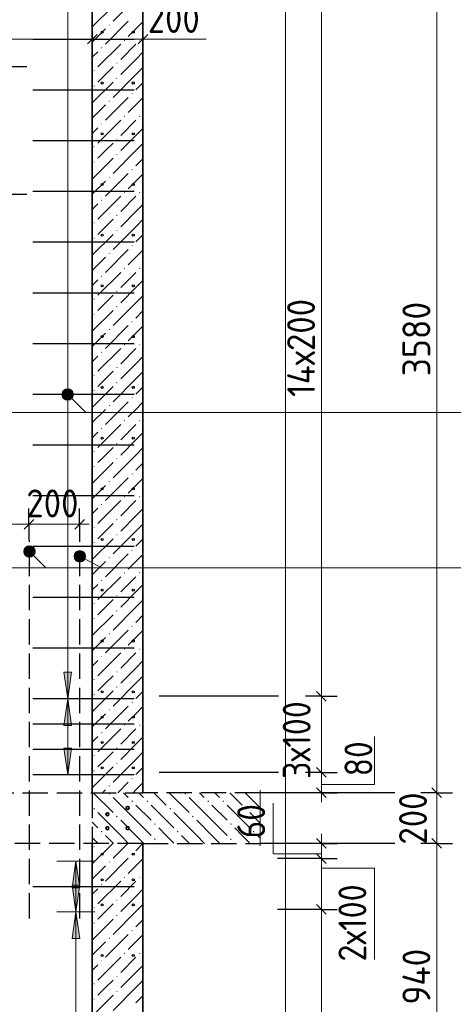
# Model space of a CAD drawing. Header units: millimetres. Extents: x 0 to 21000, y -5 to 14850.
# Tile 7 of 35: x 4954 to 6666, y 4391 to 8273. Entities that reach past the tile are written whole.
import ezdxf

# ---------------------------------------------------------------- set-up
doc = ezdxf.new("R2010")
doc.units = ezdxf.units.MM
doc.linetypes.add('______2', pattern=[135, 100, -35])
for name, color, linetype, lineweight in [('Standard', 7, 'Continuous', 25), ('Общий02', 7, 'Continuous', 18), ('Позиционная метка линия выноска', 7, 'Continuous', 13), ('Примечания', 7, 'Continuous', 13), ('Размерная линия_ общее', 7, 'Continuous', 13), ('Стена обрамление Г-обр.', 7, 'Continuous', 25), ('Стена Хомут', 7, 'Continuous', 25)]:
    doc.layers.add(name, color=color, linetype=linetype, lineweight=lineweight)
doc.layers.add('ЖБ Перекрытие верхний уровень', color=7, linetype='Continuous', lineweight=25, true_color=0xe0e0ff)
doc.layers.add('ЖБ Стена верхний уровень', color=7, linetype='Continuous', lineweight=25, true_color=0x006e00)
doc.layers.add('Размерная выноска', color=7, linetype='Continuous')
doc.styles.add('ISOCPEUR', font='txt')

msp = doc.modelspace()

# ---------------------------------------------------------------- hatches: boundary and pattern name
at = {"layer": 'ЖБ Перекрытие верхний уровень', "linetype": 'Continuous', "lineweight": 18, "transparency": 33554687}
for points in [[(5304.6, 5221.3), (5307.8, 5224.6), (5311.1, 5221.3), (5307.8, 5218.1)], [(5604.6, 5221.3), (5607.8, 5224.6), (5611.1, 5221.3), (5607.8, 5218.1)], [(5244.6, 5161.3), (5247.8, 5164.6), (5251.1, 5161.3), (5247.8, 5158.1)], [(5394.6, 5191.3), (5397.8, 5194.6), (5401.1, 5191.3), (5397.8, 5188.1)], [(5454.6, 5191.3), (5457.8, 5194.6), (5461.1, 5191.3), (5457.8, 5188.1)], [(5544.6, 5161.3), (5547.8, 5164.6), (5551.1, 5161.3), (5547.8, 5158.1)], [(5694.6, 5191.3), (5697.8, 5194.6), (5701.1, 5191.3), (5697.8, 5188.1)], [(5754.6, 5191.3), (5757.8, 5194.6), (5761.1, 5191.3), (5757.8, 5188.1)], [(5844.6, 5161.3), (5847.8, 5164.6), (5851.1, 5161.3), (5847.8, 5158.1)], [(5334.6, 5131.3), (5337.8, 5134.6), (5341.1, 5131.3), (5337.8, 5128.1)], [(5634.6, 5131.3), (5637.8, 5134.6), (5641.1, 5131.3), (5637.8, 5128.1)], [(5484.6, 5101.3), (5487.8, 5104.6), (5491.1, 5101.3), (5487.8, 5098.1)], [(5784.6, 5101.3), (5787.8, 5104.6), (5791.1, 5101.3), (5787.8, 5098.1)], [(5274.6, 5071.3), (5277.8, 5074.6), (5281.1, 5071.3), (5277.8, 5068.1)], [(5574.6, 5071.3), (5577.8, 5074.6), (5581.1, 5071.3), (5577.8, 5068.1)], [(5874.6, 5071.3), (5877.8, 5074.6), (5881.1, 5071.3), (5877.8, 5068.1)], [(5484.6, 5041.3), (5487.8, 5044.6), (5491.1, 5041.3), (5487.8, 5038.1)], [(5784.6, 5041.3), (5787.8, 5044.6), (5791.1, 5041.3), (5787.8, 5038.1)]]:
    msp.add_hatch(color=7, dxfattribs=at).paths.add_polyline_path(points, flags=16)
at = {"layer": 'ЖБ Стена верхний уровень', "linetype": 'Continuous', "lineweight": 18, "transparency": 33554687}
for points in [[(5305.3, 8251.3), (5307.8, 8253.8), (5310.3, 8251.3), (5307.8, 8248.8)], [(5365.3, 8191.3), (5367.8, 8193.8), (5370.3, 8191.3), (5367.8, 8188.8)], [(5425.3, 8191.3), (5427.8, 8193.8), (5430.3, 8191.3), (5427.8, 8188.8)], [(5275.3, 8161.3), (5277.8, 8163.8), (5280.3, 8161.3), (5277.8, 8158.8)], [(5335.3, 8101.3), (5337.8, 8103.8), (5340.3, 8101.3), (5337.8, 8098.8)], [(5245.3, 8071.3), (5247.8, 8073.8), (5250.3, 8071.3), (5247.8, 8068.8)], [(5335.3, 8041.3), (5337.8, 8043.8), (5340.3, 8041.3), (5337.8, 8038.8)], [(5245.3, 8011.3), (5247.8, 8013.8), (5250.3, 8011.3), (5247.8, 8008.8)], [(5395.3, 7981.3), (5397.8, 7983.8), (5400.3, 7981.3), (5397.8, 7978.8)], [(5305.3, 7951.3), (5307.8, 7953.8), (5310.3, 7951.3), (5307.8, 7948.8)], [(5365.3, 7891.3), (5367.8, 7893.8), (5370.3, 7891.3), (5367.8, 7888.8)], [(5425.3, 7891.3), (5427.8, 7893.8), (5430.3, 7891.3), (5427.8, 7888.8)], [(5275.3, 7861.3), (5277.8, 7863.8), (5280.3, 7861.3), (5277.8, 7858.8)], [(5335.3, 7801.3), (5337.8, 7803.8), (5340.3, 7801.3), (5337.8, 7798.8)], [(5245.3, 7771.3), (5247.8, 7773.8), (5250.3, 7771.3), (5247.8, 7768.8)], [(5335.3, 7741.3), (5337.8, 7743.8), (5340.3, 7741.3), (5337.8, 7738.8)], [(5245.3, 7711.3), (5247.8, 7713.8), (5250.3, 7711.3), (5247.8, 7708.8)], [(5305.3, 7651.3), (5307.8, 7653.8), (5310.3, 7651.3), (5307.8, 7648.8)], [(5395.3, 7681.3), (5397.8, 7683.8), (5400.3, 7681.3), (5397.8, 7678.8)], [(5365.3, 7591.3), (5367.8, 7593.8), (5370.3, 7591.3), (5367.8, 7588.8)], [(5425.3, 7591.3), (5427.8, 7593.8), (5430.3, 7591.3), (5427.8, 7588.8)], [(5275.3, 7561.3), (5277.8, 7563.8), (5280.3, 7561.3), (5277.8, 7558.8)], [(5335.3, 7501.3), (5337.8, 7503.8), (5340.3, 7501.3), (5337.8, 7498.8)], [(5245.3, 7471.3), (5247.8, 7473.8), (5250.3, 7471.3), (5247.8, 7468.8)], [(5335.3, 7441.3), (5337.8, 7443.8), (5340.3, 7441.3), (5337.8, 7438.8)], [(5245.3, 7411.3), (5247.8, 7413.8), (5250.3, 7411.3), (5247.8, 7408.8)], [(5395.3, 7381.3), (5397.8, 7383.8), (5400.3, 7381.3), (5397.8, 7378.8)], [(5305.3, 7351.3), (5307.8, 7353.8), (5310.3, 7351.3), (5307.8, 7348.8)], [(5275.3, 7261.3), (5277.8, 7263.8), (5280.3, 7261.3), (5277.8, 7258.8)], [(5365.3, 7291.3), (5367.8, 7293.8), (5370.3, 7291.3), (5367.8, 7288.8)], [(5425.3, 7291.3), (5427.8, 7293.8), (5430.3, 7291.3), (5427.8, 7288.8)], [(5335.3, 7201.3), (5337.8, 7203.8), (5340.3, 7201.3), (5337.8, 7198.8)], [(5245.3, 7171.3), (5247.8, 7173.8), (5250.3, 7171.3), (5247.8, 7168.8)], [(5335.3, 7141.3), (5337.8, 7143.8), (5340.3, 7141.3), (5337.8, 7138.8)], [(5245.3, 7111.3), (5247.8, 7113.8), (5250.3, 7111.3), (5247.8, 7108.8)], [(5395.3, 7081.3), (5397.8, 7083.8), (5400.3, 7081.3), (5397.8, 7078.8)], [(5305.3, 7051.3), (5307.8, 7053.8), (5310.3, 7051.3), (5307.8, 7048.8)], [(5365.3, 6991.3), (5367.8, 6993.8), (5370.3, 6991.3), (5367.8, 6988.8)], [(5425.3, 6991.3), (5427.8, 6993.8), (5430.3, 6991.3), (5427.8, 6988.8)], [(5275.3, 6961.3), (5277.8, 6963.8), (5280.3, 6961.3), (5277.8, 6958.8)], [(5245.3, 6871.3), (5247.8, 6873.8), (5250.3, 6871.3), (5247.8, 6868.8)], [(5335.3, 6901.3), (5337.8, 6903.8), (5340.3, 6901.3), (5337.8, 6898.8)], [(5335.3, 6841.3), (5337.8, 6843.8), (5340.3, 6841.3), (5337.8, 6838.8)], [(5245.3, 6811.3), (5247.8, 6813.8), (5250.3, 6811.3), (5247.8, 6808.8)], [(5395.3, 6781.3), (5397.8, 6783.8), (5400.3, 6781.3), (5397.8, 6778.8)], [(5305.3, 6751.3), (5307.8, 6753.8), (5310.3, 6751.3), (5307.8, 6748.8)], [(5365.3, 6691.3), (5367.8, 6693.8), (5370.3, 6691.3), (5367.8, 6688.8)], [(5425.3, 6691.3), (5427.8, 6693.8), (5430.3, 6691.3), (5427.8, 6688.8)], [(5275.3, 6661.3), (5277.8, 6663.8), (5280.3, 6661.3), (5277.8, 6658.8)], [(5335.3, 6601.3), (5337.8, 6603.8), (5340.3, 6601.3), (5337.8, 6598.8)], [(5245.3, 6571.3), (5247.8, 6573.8), (5250.3, 6571.3), (5247.8, 6568.8)], [(5335.3, 6541.3), (5337.8, 6543.8), (5340.3, 6541.3), (5337.8, 6538.8)], [(5245.3, 6511.3), (5247.8, 6513.8), (5250.3, 6511.3), (5247.8, 6508.8)], [(5395.3, 6481.3), (5397.8, 6483.8), (5400.3, 6481.3), (5397.8, 6478.8)], [(5305.3, 6451.3), (5307.8, 6453.8), (5310.3, 6451.3), (5307.8, 6448.8)], [(5365.3, 6391.3), (5367.8, 6393.8), (5370.3, 6391.3), (5367.8, 6388.8)], [(5425.3, 6391.3), (5427.8, 6393.8), (5430.3, 6391.3), (5427.8, 6388.8)], [(5275.3, 6361.3), (5277.8, 6363.8), (5280.3, 6361.3), (5277.8, 6358.8)], [(5335.3, 6301.3), (5337.8, 6303.8), (5340.3, 6301.3), (5337.8, 6298.8)], [(5245.3, 6271.3), (5247.8, 6273.8), (5250.3, 6271.3), (5247.8, 6268.8)], [(5245.3, 6211.3), (5247.8, 6213.8), (5250.3, 6211.3), (5247.8, 6208.8)], [(5335.3, 6241.3), (5337.8, 6243.8), (5340.3, 6241.3), (5337.8, 6238.8)], [(5395.3, 6181.3), (5397.8, 6183.8), (5400.3, 6181.3), (5397.8, 6178.8)], [(5305.3, 6151.3), (5307.8, 6153.8), (5310.3, 6151.3), (5307.8, 6148.8)], [(5275.3, 6061.3), (5277.8, 6063.8), (5280.3, 6061.3), (5277.8, 6058.8)], [(5365.3, 6091.3), (5367.8, 6093.8), (5370.3, 6091.3), (5367.8, 6088.8)], [(5425.3, 6091.3), (5427.8, 6093.8), (5430.3, 6091.3), (5427.8, 6088.8)], [(5335.3, 6001.3), (5337.8, 6003.8), (5340.3, 6001.3), (5337.8, 5998.8)], [(5245.3, 5971.3), (5247.8, 5973.8), (5250.3, 5971.3), (5247.8, 5968.8)], [(5335.3, 5941.3), (5337.8, 5943.8), (5340.3, 5941.3), (5337.8, 5938.8)], [(5245.3, 5911.3), (5247.8, 5913.8), (5250.3, 5911.3), (5247.8, 5908.8)], [(5395.3, 5881.3), (5397.8, 5883.8), (5400.3, 5881.3), (5397.8, 5878.8)], [(5305.3, 5851.3), (5307.8, 5853.8), (5310.3, 5851.3), (5307.8, 5848.8)], [(5365.3, 5791.3), (5367.8, 5793.8), (5370.3, 5791.3), (5367.8, 5788.8)], [(5425.3, 5791.3), (5427.8, 5793.8), (5430.3, 5791.3), (5427.8, 5788.8)], [(5275.3, 5761.3), (5277.8, 5763.8), (5280.3, 5761.3), (5277.8, 5758.8)], [(5245.3, 5671.3), (5247.8, 5673.8), (5250.3, 5671.3), (5247.8, 5668.8)], [(5335.3, 5701.3), (5337.8, 5703.8), (5340.3, 5701.3), (5337.8, 5698.8)], [(5335.3, 5641.3), (5337.8, 5643.8), (5340.3, 5641.3), (5337.8, 5638.8)], [(5245.3, 5611.3), (5247.8, 5613.8), (5250.3, 5611.3), (5247.8, 5608.8)], [(5305.3, 5551.3), (5307.8, 5553.8), (5310.3, 5551.3), (5307.8, 5548.8)], [(5395.3, 5581.3), (5397.8, 5583.8), (5400.3, 5581.3), (5397.8, 5578.8)], [(5365.3, 5491.3), (5367.8, 5493.8), (5370.3, 5491.3), (5367.8, 5488.8)], [(5425.3, 5491.3), (5427.8, 5493.8), (5430.3, 5491.3), (5427.8, 5488.8)], [(5275.3, 5461.3), (5277.8, 5463.8), (5280.3, 5461.3), (5277.8, 5458.8)], [(5335.3, 5401.3), (5337.8, 5403.8), (5340.3, 5401.3), (5337.8, 5398.8)], [(5245.3, 5371.3), (5247.8, 5373.8), (5250.3, 5371.3), (5247.8, 5368.8)], [(5335.3, 5341.3), (5337.8, 5343.8), (5340.3, 5341.3), (5337.8, 5338.8)], [(5245.3, 5311.3), (5247.8, 5313.8), (5250.3, 5311.3), (5247.8, 5308.8)], [(5395.3, 5281.3), (5397.8, 5283.8), (5400.3, 5281.3), (5397.8, 5278.8)], [(5305.3, 5251.3), (5307.8, 5253.8), (5310.3, 5251.3), (5307.8, 5248.8)], [(5245.3, 5011.3), (5247.8, 5013.8), (5250.3, 5011.3), (5247.8, 5008.8)], [(5395.3, 4981.3), (5397.8, 4983.8), (5400.3, 4981.3), (5397.8, 4978.8)], [(5305.3, 4951.3), (5307.8, 4953.8), (5310.3, 4951.3), (5307.8, 4948.8)], [(5365.3, 4891.3), (5367.8, 4893.8), (5370.3, 4891.3), (5367.8, 4888.8)], [(5425.3, 4891.3), (5427.8, 4893.8), (5430.3, 4891.3), (5427.8, 4888.8)], [(5275.3, 4861.3), (5277.8, 4863.8), (5280.3, 4861.3), (5277.8, 4858.8)], [(5335.3, 4801.3), (5337.8, 4803.8), (5340.3, 4801.3), (5337.8, 4798.8)], [(5245.3, 4771.3), (5247.8, 4773.8), (5250.3, 4771.3), (5247.8, 4768.8)], [(5335.3, 4741.3), (5337.8, 4743.8), (5340.3, 4741.3), (5337.8, 4738.8)], [(5245.3, 4711.3), (5247.8, 4713.8), (5250.3, 4711.3), (5247.8, 4708.8)], [(5395.3, 4681.3), (5397.8, 4683.8), (5400.3, 4681.3), (5397.8, 4678.8)], [(5305.3, 4651.3), (5307.8, 4653.8), (5310.3, 4651.3), (5307.8, 4648.8)], [(5365.3, 4591.3), (5367.8, 4593.8), (5370.3, 4591.3), (5367.8, 4588.8)], [(5425.3, 4591.3), (5427.8, 4593.8), (5430.3, 4591.3), (5427.8, 4588.8)], [(5275.3, 4561.3), (5277.8, 4563.8), (5280.3, 4561.3), (5277.8, 4558.8)], [(5335.3, 4501.3), (5337.8, 4503.8), (5340.3, 4501.3), (5337.8, 4498.8)], [(5245.3, 4471.3), (5247.8, 4473.8), (5250.3, 4471.3), (5247.8, 4468.8)], [(5335.3, 4441.3), (5337.8, 4443.8), (5340.3, 4441.3), (5337.8, 4438.8)], [(5245.3, 4411.3), (5247.8, 4413.8), (5250.3, 4411.3), (5247.8, 4408.8)]]:
    msp.add_hatch(color=7, dxfattribs=at).paths.add_polyline_path(points, flags=16)
at = {"layer": 'Общий02', "linetype": 'Continuous', "lineweight": 13, "transparency": 33554687}
for points in [[(5158.6, 5700), (5143.6, 5595), (5128.6, 5700)], [(5158.6, 5400), (5143.6, 5295), (5128.6, 5400)], [(5191.2, 4860), (5176.2, 4755), (5161.2, 4860)]]:
    msp.add_hatch(color=7, dxfattribs=at).paths.add_polyline_path(points, flags=16)
for points in [[(5158.6, 5490), (5143.6, 5595), (5128.6, 5490)], [(5191.2, 4850), (5176.2, 4955), (5161.2, 4850)], [(5191.2, 4650), (5176.2, 4755), (5161.2, 4650)]]:
    msp.add_hatch(color=7, dxfattribs=at).paths.add_polyline_path(points)
at = {"layer": 'Позиционная метка линия выноска', "linetype": 'Continuous', "lineweight": 13, "transparency": 33554687}
for points in [[(5127.7, 6779.1), (5149.4, 6816.7), (5122, 6789.3)], [(5122, 6789.3), (5149.4, 6816.7), (5137.9, 6816.7)], [(5122, 6789.3), (5137.9, 6816.7), (5122, 6800.8)], [(5122, 6800.8), (5137.9, 6816.7), (5127.7, 6811)], [(5127.7, 6779.1), (5159.5, 6811), (5149.4, 6816.7)], [(5137.9, 6773.4), (5159.5, 6811), (5127.7, 6779.1)], [(5137.9, 6773.4), (5165.3, 6800.8), (5159.5, 6811)], [(5149.4, 6773.4), (5165.3, 6800.8), (5137.9, 6773.4)], [(5149.4, 6773.4), (5165.3, 6789.3), (5165.3, 6800.8)], [(5165.3, 6789.3), (5149.4, 6773.4), (5159.5, 6779.1)], [(4976.7, 6159.8), (4998.4, 6197.3), (4971, 6170)], [(4971, 6170), (4998.4, 6197.3), (4986.9, 6197.3)], [(4971, 6170), (4986.9, 6197.3), (4971, 6181.4)], [(4971, 6181.4), (4986.9, 6197.3), (4976.7, 6191.6)], [(4976.7, 6159.8), (5008.5, 6191.6), (4998.4, 6197.3)], [(4986.9, 6154.1), (5008.5, 6191.6), (4976.7, 6159.8)], [(4986.9, 6154.1), (5014.3, 6181.4), (5008.5, 6191.6)], [(4998.4, 6154.1), (5014.3, 6181.4), (4986.9, 6154.1)], [(4998.4, 6154.1), (5014.3, 6170), (5014.3, 6181.4)], [(5172.6, 6145.1), (5179.9, 6175.9), (5169.3, 6156.1)], [(5169.3, 6156.1), (5179.9, 6175.9), (5171.8, 6167.5)], [(5181, 6137), (5190.8, 6179.2), (5172.6, 6145.1)], [(5172.6, 6145.1), (5190.8, 6179.2), (5179.9, 6175.9)], [(5181, 6137), (5202.2, 6176.7), (5190.8, 6179.2)], [(5192.4, 6134.5), (5202.2, 6176.7), (5181, 6137)], [(5192.4, 6134.5), (5210.7, 6168.6), (5202.2, 6176.7)], [(5014.3, 6170), (4998.4, 6154.1), (5008.5, 6159.8)], [(5203.4, 6137.8), (5210.7, 6168.6), (5192.4, 6134.5)], [(5203.4, 6137.8), (5214, 6157.7), (5210.7, 6168.6)], [(5214, 6157.7), (5203.4, 6137.8), (5211.5, 6146.3)]]:
    msp.add_hatch(color=7, dxfattribs=at).paths.add_polyline_path(points)

# ---------------------------------------------------------------- linework, layer by layer
at = {"layer": 'Standard', "color": 251, "linetype": 'Continuous', "lineweight": -3, "true_color": 0x656565, "transparency": 33554687}
for p, q in [((4919.4, 8088), (4981.9, 8088)), ((4919.4, 7585), (4981.9, 7585)), ((4990.6, 6283), (4990.6, 6345.5)), ((5190.6, 6283), (5190.6, 6345.5)), ((4990.6, 6283), (4990.6, 6220.5)), ((4990.6, 6283), (4990.6, 6283)), ((5190.6, 6283), (5190.6, 6220.5)), ((5190.6, 6283), (5190.6, 6283)), ((5975.9, 5605), (5504.3, 5605)), ((6144.9, 5605), (6082.4, 5605)), ((6144.9, 5605), (6118.9, 5605)), ((6144.9, 5605), (6207.4, 5605)), ((5975.9, 5305), (5504.3, 5305)), ((6144.9, 5305), (6082.4, 5305)), ((6144.9, 5305), (6118.9, 5305)), ((6144.9, 5305), (6207.4, 5305)), ((6144.9, 5225), (5985.3, 5225)), ((6144.9, 5225), (6082.4, 5225)), ((6144.9, 5225), (6207.4, 5225)), ((6144.9, 5025), (6005.3, 5025)), ((6144.9, 5025), (6082.4, 5025)), ((6144.9, 5025), (6207.4, 5025)), ((6144.9, 4965), (5971.3, 4965)), ((6144.9, 4965), (6082.4, 4965)), ((6144.9, 4965), (6207.4, 4965)), ((6144.9, 4765), (5971.3, 4765)), ((6144.9, 4765), (6082.4, 4765)), ((6144.9, 4765), (6207.4, 4765))]:
    msp.add_line(p, q, dxfattribs=at)
at = {"layer": 'Standard', "color": 251, "linetype": 'Continuous', "lineweight": 25, "true_color": 0x656565, "transparency": 33554687}
for p, q in [((5009.4, 6301.7), (4971.9, 6264.2)), ((5209.4, 6301.7), (5171.9, 6264.2)), ((6163.7, 5586.3), (6126.2, 5623.8)), ((6163.7, 5286.3), (6126.2, 5323.8)), ((6163.7, 5206.3), (6126.2, 5243.8)), ((6163.7, 5006.3), (6126.2, 5043.8)), ((6163.7, 4946.3), (6126.2, 4983.8)), ((6163.7, 4746.3), (6126.2, 4783.8))]:
    msp.add_line(p, q, dxfattribs=at)
at = {"layer": 'Standard', "color": 251, "linetype": 'Continuous', "lineweight": 13, "true_color": 0x656565, "transparency": 33554687}
for p, q in [((4990.6, 6283), (4790.6, 6283)), ((5190.6, 6283), (4990.6, 6283)), ((5190.6, 6283), (5228.1, 6283)), ((6144.9, 5305), (6144.9, 5605)), ((6354.9, 5256.7), (6354.9, 5446.7)), ((6144.9, 5256.7), (6354.9, 5256.7)), ((6144.9, 5225), (6144.9, 5187.5)), ((5954.9, 4984), (5954.9, 5183)), ((6144.9, 5025), (6144.9, 5062.5)), ((6144.9, 4965), (6144.9, 5025)), ((6144.9, 4984), (5954.9, 4984)), ((6144.9, 4765), (6144.9, 4965)), ((6144.9, 4926.7), (6354.9, 4926.7)), ((6354.9, 4926.7), (6354.9, 4567.5)), ((6144.9, 2565), (6144.9, 4765))]:
    msp.add_line(p, q, dxfattribs=at)
at = {"layer": 'Standard', "color": 254, "linetype": 'Continuous', "lineweight": 13, "true_color": 0xc4c4ff, "transparency": 33554687}
msp.add_lwpolyline([(1944.5, 947), (6003.9, 947), (6003.9, 13827), (1944.5, 13827), (1944.5, 947)], dxfattribs=at)
at = {"layer": 'Standard', "color": 251, "linetype": 'Continuous', "lineweight": 13, "true_color": 0x656565, "transparency": 33554687}
for points in [[(6144.9, 5605), (6144.9, 6601.2), (6144.9, 6601.2), (6144.9, 7228.5), (6144.9, 7228.5), (6144.9, 8286.2), (6144.9, 8286.2), (6144.9, 8405)], [(6144.9, 5225), (6144.9, 5225.6), (6144.9, 5225.6), (6144.9, 5305)]]:
    msp.add_lwpolyline(points, dxfattribs=at)
at = {"layer": 'ЖБ Перекрытие верхний уровень', "color": 7, "linetype": '______2', "lineweight": 25, "transparency": 33554687}
for p, q in [((4992.6, 4729), (4992.6, 6219)), ((5191.6, 4729), (5191.6, 6219)), ((2400.6, 5225), (5440.6, 5225)), ((5240.6, 5225), (5240.6, 5025)), ((5903.9, 5225), (5440.6, 5225)), ((5440.6, 5025), (2400.6, 5025)), ((5440.6, 5025), (5903.9, 5025))]:
    msp.add_line(p, q, dxfattribs=at)
at = {"layer": 'ЖБ Перекрытие верхний уровень', "color": 9, "linetype": 'Continuous', "lineweight": 18, "true_color": 0xc7c7c7, "transparency": 33554687}
for p, q in [((5244.1, 5225), (5322.8, 5146.3)), ((5412.8, 5116.3), (5322.8, 5206.3)), ((5364.1, 5225), (5382.8, 5206.3)), ((5442.8, 5206.3), (5424.1, 5225)), ((5484.1, 5225), (5532.8, 5176.3)), ((5544.1, 5225), (5622.8, 5146.3)), ((5712.8, 5116.3), (5622.8, 5206.3)), ((5664.1, 5225), (5682.8, 5206.3)), ((5742.8, 5206.3), (5724.1, 5225)), ((5784.1, 5225), (5832.8, 5176.3)), ((5844.1, 5225), (5903.9, 5165.3)), ((5412.8, 5176.3), (5472.8, 5116.3)), ((5472.8, 5176.3), (5562.8, 5086.3)), ((5712.8, 5176.3), (5772.8, 5116.3)), ((5772.8, 5176.3), (5862.8, 5086.3)), ((5352.8, 5056.3), (5262.8, 5146.3)), ((5652.8, 5056.3), (5562.8, 5146.3)), ((5903.9, 5105.3), (5862.8, 5146.3)), ((5240.6, 5108.5), (5262.8, 5086.3)), ((5352.8, 5116.3), (5412.8, 5056.3)), ((5412.8, 5116.3), (5472.8, 5056.3)), ((5532.8, 5056.3), (5502.8, 5086.3)), ((5652.8, 5116.3), (5712.8, 5056.3)), ((5712.8, 5116.3), (5772.8, 5056.3)), ((5832.8, 5056.3), (5802.8, 5086.3)), ((5262.8, 5026.3), (5240.6, 5048.5)), ((5292.8, 5056.3), (5324.1, 5025)), ((5352.8, 5056.3), (5384.1, 5025)), ((5412.8, 5056.3), (5444.1, 5025)), ((5562.8, 5026.3), (5532.8, 5056.3)), ((5592.8, 5056.3), (5624.1, 5025)), ((5652.8, 5056.3), (5684.1, 5025)), ((5712.8, 5056.3), (5744.1, 5025)), ((5862.8, 5026.3), (5832.8, 5056.3)), ((5892.8, 5056.3), (5903.9, 5045.3)), ((5502.8, 5026.3), (5504.1, 5025)), ((5802.8, 5026.3), (5804.1, 5025))]:
    msp.add_line(p, q, dxfattribs=at)
at = {"layer": 'ЖБ Стена верхний уровень', "color": 7, "linetype": 'Continuous', "lineweight": 35, "transparency": 33554687}
for p, q in [((5240.6, 8805), (5240.6, 5225)), ((5440.6, 5225), (5440.6, 8805)), ((5240.6, 5025), (5240.6, 2285)), ((5440.6, 2285), (5440.6, 5025))]:
    msp.add_line(p, q, dxfattribs=at)
at = {"layer": 'ЖБ Стена верхний уровень', "color": 251, "linetype": 'Continuous', "lineweight": 18, "true_color": 0x494949, "transparency": 33554687}
for p, q in [((5412.8, 8356.3), (5322.8, 8266.3)), ((5322.8, 8326.3), (5240.6, 8244.2)), ((5292.8, 8236.3), (5240.6, 8184.2)), ((5382.8, 8266.3), (5292.8, 8176.3)), ((5382.8, 8206.3), (5412.8, 8236.3)), ((5412.8, 8236.3), (5440.6, 8264.2)), ((5352.8, 8176.3), (5262.8, 8086.3)), ((5412.8, 8176.3), (5352.8, 8116.3)), ((5240.6, 8124.2), (5262.8, 8146.3)), ((5412.8, 8116.3), (5352.8, 8056.3)), ((5412.8, 8116.3), (5440.6, 8144.2)), ((5292.8, 8056.3), (5322.8, 8086.3)), ((5440.6, 8084.2), (5412.8, 8056.3)), ((5262.8, 8026.3), (5292.8, 8056.3)), ((5412.8, 8056.3), (5322.8, 7966.3)), ((5322.8, 8026.3), (5240.6, 7944.2)), ((5440.6, 8024.2), (5412.8, 7996.3)), ((5382.8, 7966.3), (5292.8, 7876.3)), ((5412.8, 7936.3), (5440.6, 7964.2)), ((5292.8, 7936.3), (5240.6, 7884.2)), ((5382.8, 7906.3), (5412.8, 7936.3)), ((5240.6, 7824.2), (5262.8, 7846.3)), ((5352.8, 7876.3), (5262.8, 7786.3)), ((5412.8, 7876.3), (5352.8, 7816.3)), ((5412.8, 7816.3), (5440.6, 7844.2)), ((5412.8, 7816.3), (5352.8, 7756.3)), ((5292.8, 7756.3), (5322.8, 7786.3)), ((5440.6, 7784.2), (5412.8, 7756.3)), ((5322.8, 7726.3), (5240.6, 7644.1)), ((5262.8, 7726.3), (5292.8, 7756.3)), ((5412.8, 7756.3), (5322.8, 7666.3)), ((5440.6, 7724.2), (5412.8, 7696.3)), ((5382.8, 7666.3), (5292.8, 7576.3)), ((5412.8, 7636.3), (5440.6, 7664.2)), ((5292.8, 7636.3), (5240.6, 7584.1)), ((5382.8, 7606.3), (5412.8, 7636.3)), ((5352.8, 7576.3), (5262.8, 7486.3)), ((5412.8, 7576.3), (5352.8, 7516.3)), ((5240.6, 7524.2), (5262.8, 7546.3)), ((5412.8, 7516.3), (5440.6, 7544.2)), ((5412.8, 7516.3), (5352.8, 7456.3)), ((5262.8, 7426.3), (5292.8, 7456.3)), ((5292.8, 7456.3), (5322.8, 7486.3)), ((5412.8, 7456.3), (5322.8, 7366.3)), ((5440.6, 7484.2), (5412.8, 7456.3)), ((5322.8, 7426.3), (5240.6, 7344.1)), ((5440.6, 7424.2), (5412.8, 7396.3)), ((5382.8, 7366.3), (5292.8, 7276.3)), ((5412.8, 7336.3), (5440.6, 7364.2)), ((5292.8, 7336.3), (5240.6, 7284.1)), ((5382.8, 7306.3), (5412.8, 7336.3)), ((5352.8, 7276.3), (5262.8, 7186.3)), ((5412.8, 7276.3), (5352.8, 7216.3)), ((5240.6, 7224.2), (5262.8, 7246.3)), ((5412.8, 7216.3), (5440.6, 7244.2)), ((5292.8, 7156.3), (5322.8, 7186.3)), ((5412.8, 7216.3), (5352.8, 7156.3)), ((5440.6, 7184.2), (5412.8, 7156.3)), ((5262.8, 7126.3), (5292.8, 7156.3)), ((5412.8, 7156.3), (5322.8, 7066.3)), ((5322.8, 7126.3), (5240.6, 7044.1)), ((5440.6, 7124.2), (5412.8, 7096.3)), ((5382.8, 7066.3), (5292.8, 6976.3)), ((5292.8, 7036.3), (5240.6, 6984.1)), ((5382.8, 7006.3), (5412.8, 7036.3)), ((5412.8, 7036.3), (5440.6, 7064.2)), ((5352.8, 6976.3), (5262.8, 6886.3)), ((5412.8, 6976.3), (5352.8, 6916.3)), ((5240.6, 6924.2), (5262.8, 6946.3)), ((5412.8, 6916.3), (5352.8, 6856.3)), ((5412.8, 6916.3), (5440.6, 6944.2)), ((5292.8, 6856.3), (5322.8, 6886.3)), ((5440.6, 6884.2), (5412.8, 6856.3)), ((5262.8, 6826.3), (5292.8, 6856.3)), ((5412.8, 6856.3), (5322.8, 6766.3)), ((5322.8, 6826.3), (5240.6, 6744.1)), ((5440.6, 6824.2), (5412.8, 6796.3)), ((5382.8, 6766.3), (5292.8, 6676.3)), ((5412.8, 6736.3), (5440.6, 6764.2)), ((5292.8, 6736.3), (5240.6, 6684.1)), ((5382.8, 6706.3), (5412.8, 6736.3)), ((5240.6, 6624.2), (5262.8, 6646.3)), ((5352.8, 6676.3), (5262.8, 6586.3)), ((5412.8, 6676.3), (5352.8, 6616.3)), ((5412.8, 6616.3), (5440.6, 6644.2)), ((5412.8, 6616.3), (5352.8, 6556.3)), ((5292.8, 6556.3), (5322.8, 6586.3)), ((5440.6, 6584.2), (5412.8, 6556.3)), ((5322.8, 6526.3), (5240.6, 6444.1)), ((5262.8, 6526.3), (5292.8, 6556.3)), ((5412.8, 6556.3), (5322.8, 6466.3)), ((5440.6, 6524.2), (5412.8, 6496.3)), ((5382.8, 6466.3), (5292.8, 6376.3)), ((5412.8, 6436.3), (5440.6, 6464.2)), ((5292.8, 6436.3), (5240.6, 6384.1)), ((5382.8, 6406.3), (5412.8, 6436.3)), ((5352.8, 6376.3), (5262.8, 6286.3)), ((5412.8, 6376.3), (5352.8, 6316.3)), ((5240.6, 6324.2), (5262.8, 6346.3)), ((5412.8, 6316.3), (5440.6, 6344.2)), ((5412.8, 6316.3), (5352.8, 6256.3)), ((5262.8, 6226.3), (5292.8, 6256.3)), ((5292.8, 6256.3), (5322.8, 6286.3)), ((5412.8, 6256.3), (5322.8, 6166.3)), ((5440.6, 6284.2), (5412.8, 6256.3)), ((5322.8, 6226.3), (5240.6, 6144.1)), ((5440.6, 6224.2), (5412.8, 6196.3)), ((5292.8, 6136.3), (5240.6, 6084.1)), ((5382.8, 6166.3), (5292.8, 6076.3)), ((5382.8, 6106.3), (5412.8, 6136.3)), ((5412.8, 6136.3), (5440.6, 6164.2)), ((5352.8, 6076.3), (5262.8, 5986.3)), ((5412.8, 6076.3), (5352.8, 6016.3)), ((5240.6, 6024.2), (5262.8, 6046.3)), ((5412.8, 6016.3), (5440.6, 6044.2)), ((5292.8, 5956.3), (5322.8, 5986.3)), ((5412.8, 6016.3), (5352.8, 5956.3)), ((5440.6, 5984.2), (5412.8, 5956.3)), ((5262.8, 5926.3), (5292.8, 5956.3)), ((5412.8, 5956.3), (5322.8, 5866.3)), ((5322.8, 5926.3), (5240.6, 5844.1)), ((5440.6, 5924.2), (5412.8, 5896.3)), ((5382.8, 5866.3), (5292.8, 5776.3)), ((5412.8, 5836.3), (5440.6, 5864.2)), ((5292.8, 5836.3), (5240.6, 5784.1)), ((5382.8, 5806.3), (5412.8, 5836.3)), ((5240.6, 5724.2), (5262.8, 5746.3)), ((5352.8, 5776.3), (5262.8, 5686.3)), ((5412.8, 5776.3), (5352.8, 5716.3)), ((5412.8, 5716.3), (5352.8, 5656.3)), ((5412.8, 5716.3), (5440.6, 5744.2)), ((5292.8, 5656.3), (5322.8, 5686.3)), ((5440.6, 5684.2), (5412.8, 5656.3)), ((5262.8, 5626.3), (5292.8, 5656.3)), ((5412.8, 5656.3), (5322.8, 5566.3)), ((5322.8, 5626.3), (5240.6, 5544.1)), ((5440.6, 5624.2), (5412.8, 5596.3)), ((5382.8, 5566.3), (5292.8, 5476.3)), ((5412.8, 5536.3), (5440.6, 5564.2)), ((5292.8, 5536.3), (5240.6, 5484.1)), ((5382.8, 5506.3), (5412.8, 5536.3)), ((5352.8, 5476.3), (5262.8, 5386.3)), ((5412.8, 5476.3), (5352.8, 5416.3)), ((5240.6, 5424.2), (5262.8, 5446.3)), ((5412.8, 5416.3), (5440.6, 5444.2)), ((5412.8, 5416.3), (5352.8, 5356.3)), ((5292.8, 5356.3), (5322.8, 5386.3)), ((5440.6, 5384.2), (5412.8, 5356.3)), ((5322.8, 5326.3), (5240.6, 5244.1)), ((5262.8, 5326.3), (5292.8, 5356.3)), ((5412.8, 5356.3), (5322.8, 5266.3)), ((5440.6, 5324.2), (5412.8, 5296.3)), ((5382.8, 5266.3), (5341.5, 5225)), ((5412.8, 5236.3), (5440.6, 5264.2)), ((5292.8, 5236.3), (5281.5, 5225)), ((5401.5, 5225), (5412.8, 5236.3)), ((5321.5, 5025), (5240.6, 4944.1)), ((5381.5, 5025), (5322.8, 4966.3)), ((5440.6, 5024.2), (5412.8, 4996.3)), ((5292.8, 4936.3), (5240.6, 4884.1)), ((5382.8, 4966.3), (5292.8, 4876.3)), ((5382.8, 4906.3), (5412.8, 4936.3)), ((5412.8, 4936.3), (5440.6, 4964.2)), ((5352.8, 4876.3), (5262.8, 4786.3)), ((5412.8, 4876.3), (5352.8, 4816.3)), ((5240.6, 4824.2), (5262.8, 4846.3)), ((5412.8, 4816.3), (5352.8, 4756.3)), ((5412.8, 4816.3), (5440.6, 4844.2)), ((5292.8, 4756.3), (5322.8, 4786.3)), ((5440.6, 4784.2), (5412.8, 4756.3)), ((5262.8, 4726.3), (5292.8, 4756.3)), ((5412.8, 4756.3), (5322.8, 4666.3)), ((5322.8, 4726.3), (5240.6, 4644.1)), ((5440.6, 4724.2), (5412.8, 4696.3)), ((5382.8, 4666.3), (5292.8, 4576.3)), ((5412.8, 4636.3), (5440.6, 4664.2)), ((5292.8, 4636.3), (5240.6, 4584.1)), ((5382.8, 4606.3), (5412.8, 4636.3)), ((5240.6, 4524.2), (5262.8, 4546.3)), ((5352.8, 4576.3), (5262.8, 4486.3)), ((5412.8, 4576.3), (5352.8, 4516.3)), ((5412.8, 4516.3), (5440.6, 4544.2)), ((5412.8, 4516.3), (5352.8, 4456.3)), ((5292.8, 4456.3), (5322.8, 4486.3)), ((5440.6, 4484.2), (5412.8, 4456.3)), ((5322.8, 4426.3), (5240.6, 4344.1)), ((5262.8, 4426.3), (5292.8, 4456.3)), ((5412.8, 4456.3), (5322.8, 4366.3)), ((5440.6, 4424.1), (5412.8, 4396.3))]:
    msp.add_line(p, q, dxfattribs=at)
at = {"layer": 'Общий02', "color": 251, "linetype": 'Continuous', "lineweight": 13, "true_color": 0x494949, "transparency": 33554687}
for p, q in [((5143.6, 5595), (5143.6, 8395)), ((5143.6, 5700), (5143.6, 5707.5)), ((5143.6, 5595), (5128.6, 5700)), ((5128.6, 5700), (5158.6, 5700)), ((5158.6, 5700), (5143.6, 5595)), ((5218.6, 5595), (5068.6, 5595)), ((5143.6, 5595), (5128.6, 5490)), ((5143.6, 5295), (5143.6, 5595)), ((5143.6, 5595), (5143.6, 5595)), ((5143.6, 5595), (5143.6, 5595)), ((5143.6, 5595), (5143.6, 5595)), ((5158.6, 5490), (5143.6, 5595)), ((5143.6, 5595), (5143.6, 5595)), ((5143.6, 5595), (5143.6, 5595)), ((5143.6, 5595), (5143.6, 5595)), ((5128.6, 5490), (5158.6, 5490)), ((5143.6, 5490), (5143.6, 5482.5)), ((5143.6, 5295), (5128.6, 5400)), ((5128.6, 5400), (5158.6, 5400)), ((5143.6, 5400), (5143.6, 5407.5)), ((5158.6, 5400), (5143.6, 5295)), ((5218.6, 5295), (5068.6, 5295)), ((5143.6, 5295), (5143.6, 5295)), ((5143.6, 5295), (5143.6, 5295)), ((5143.6, 5295), (5143.6, 5295)), ((5251.2, 4955), (5101.2, 4955)), ((5176.2, 4955), (5161.2, 4850)), ((5176.2, 4755), (5176.2, 4955)), ((5176.2, 4955), (5176.2, 4955)), ((5176.2, 4955), (5176.2, 4955)), ((5176.2, 4955), (5176.2, 4955)), ((5191.2, 4850), (5176.2, 4955)), ((5176.2, 4755), (5161.2, 4860)), ((5161.2, 4860), (5191.2, 4860)), ((5176.2, 4860), (5176.2, 4867.5)), ((5191.2, 4860), (5176.2, 4755)), ((5161.2, 4850), (5191.2, 4850)), ((5176.2, 4850), (5176.2, 4842.5)), ((5251.2, 4755), (5101.2, 4755)), ((5176.2, 4755), (5161.2, 4650)), ((5176.2, 4755), (5176.2, 4755)), ((5176.2, 4755), (5176.2, 4755)), ((5176.2, 4755), (5176.2, 4755)), ((5176.2, 2555), (5176.2, 4755)), ((5176.2, 4755), (5176.2, 4755)), ((5176.2, 4755), (5176.2, 4755)), ((5176.2, 4755), (5176.2, 4755)), ((5191.2, 4650), (5176.2, 4755)), ((5161.2, 4650), (5191.2, 4650)), ((5176.2, 4650), (5176.2, 4642.5))]:
    msp.add_line(p, q, dxfattribs=at)
at = {"layer": 'Позиционная метка линия выноска', "color": 7, "linetype": 'Continuous', "lineweight": 13, "transparency": 33554687}
for p, q in [((5127.7, 6811), (5127.7, 6811)), ((5159.5, 6811), (5159.5, 6811)), ((5127.7, 6779.1), (5127.7, 6779.1)), ((5159.5, 6779.1), (5159.5, 6779.1)), ((4976.7, 6191.6), (4976.7, 6191.6)), ((5008.5, 6191.6), (5008.5, 6191.6)), ((5202.2, 6176.7), (5202.2, 6176.7)), ((4976.7, 6159.8), (4976.7, 6159.8)), ((5008.5, 6159.8), (5008.5, 6159.8)), ((5171.8, 6167.5), (5171.8, 6167.5)), ((5181, 6137), (5181, 6137)), ((5211.5, 6146.3), (5211.5, 6146.3))]:
    msp.add_line(p, q, dxfattribs=at)
for points in [[(5214.9, 6723.8), (4576, 6723.8), (4503.6, 6796.1)], [(7636.7, 6723.8), (5214.9, 6723.8), (5143.6, 6795)], [(5277.3, 6111.1), (5057.3, 6111.1), (4992.6, 6175.7)], [(5057.3, 6111.1), (4837.3, 6111.1), (4791.6, 6156.7)], [(7667.3, 6111.1), (5277.3, 6111.1), (5191.6, 6156.9)]]:
    msp.add_lwpolyline(points, dxfattribs=at)
for centre in [(5143.6, 6795), (4992.6, 6175.7), (5191.6, 6156.9)]:
    msp.add_circle(centre, 22.5, dxfattribs=at)
at = {"layer": 'Примечания', "color": 7, "linetype": 'Continuous', "lineweight": 13, "transparency": 33554687}
msp.add_line((5440.6, 8195.5), (5690.6, 8195.5), dxfattribs=at)
at = {"layer": 'Размерная выноска', "color": 7, "linetype": 'Continuous', "lineweight": 13, "transparency": 33554687}
msp.add_line((5903.9, 5235), (5903.9, 5015), dxfattribs=at)
at = {"layer": 'Размерная линия_ общее', "color": 7, "linetype": 'Continuous', "lineweight": 13, "transparency": 33554687}
for p, q in [((6600.1, 5225), (6600.1, 8805)), ((4045.6, 8195.5), (5240.6, 8195.5)), ((5240.6, 8195.5), (5440.6, 8195.5)), ((5440.6, 8195.5), (5478.1, 8195.5)), ((6600.1, 5025), (6600.1, 5225)), ((6600.1, 3985), (6600.1, 5025))]:
    msp.add_line(p, q, dxfattribs=at)
at = {"layer": 'Размерная линия_ общее', "color": 253, "linetype": 'Continuous', "lineweight": -3, "true_color": 0xa0a0a0, "transparency": 33554687}
for p, q in [((5240.6, 8195.5), (5240.6, 8258)), ((5440.6, 8195.5), (5440.6, 8258)), ((5240.6, 8195.5), (5240.6, 8133)), ((5240.6, 8195.5), (5240.6, 8195.5)), ((5440.6, 8195.5), (5440.6, 8133)), ((5440.6, 8195.5), (5440.6, 8195.5)), ((6435.2, 5225), (5906.6, 5225)), ((6600.1, 5225), (6537.6, 5225)), ((6600.1, 5225), (6662.6, 5225)), ((6435.2, 5025), (5906.6, 5025)), ((6600.1, 5025), (6537.6, 5025)), ((6600.1, 5025), (6662.6, 5025))]:
    msp.add_line(p, q, dxfattribs=at)
at = {"layer": 'Размерная линия_ общее', "color": 7, "linetype": 'Continuous', "lineweight": 25, "transparency": 33554687}
for p, q in [((5221.9, 8176.8), (5259.4, 8214.3)), ((5421.9, 8176.8), (5459.4, 8214.3)), ((6618.9, 5206.3), (6581.4, 5243.8)), ((6618.9, 5006.3), (6581.4, 5043.8))]:
    msp.add_line(p, q, dxfattribs=at)
at = {"layer": 'Размерная линия_ общее', "color": 253, "linetype": 'Continuous', "lineweight": -3, "true_color": 0xa0a0a0, "transparency": 33554687}
for points in [[(6600.1, 5225), (6591.6, 5225), (6591.6, 5225), (6591.6, 5225), (6591.6, 5225), (6591.6, 5225), (6591.6, 5225), (6591.6, 5225), (6591.6, 5225), (6578.2, 5225)], [(6600.1, 5025), (6591.6, 5025), (6591.6, 5025), (6591.6, 5025), (6591.6, 5025), (6591.6, 5025), (6591.6, 5025), (6591.6, 5025), (6591.6, 5025), (6578.2, 5025)]]:
    msp.add_lwpolyline(points, dxfattribs=at)
at = {"layer": 'Стена обрамление Г-обр.', "color": 7, "linetype": 'Continuous', "lineweight": 35, "transparency": 33554687}
for centre in [(5380.6, 5165), (5300.6, 5140), (5300.6, 5085), (5380.6, 5085)]:
    msp.add_circle(centre, 6, dxfattribs=at)
at = {"layer": 'Стена Хомут', "color": 36, "linetype": 'Continuous', "lineweight": 25, "true_color": 0x6e3c1e, "transparency": 33554687}
for p, q in [((5406.5, 8195), (5005.7, 8195)), ((5406.6, 8195), (5005.9, 8195)), ((5406.5, 7995), (5005.7, 7995)), ((5406.6, 7995), (5005.9, 7995)), ((5406.5, 7795), (5005.7, 7795)), ((5406.6, 7795), (5005.9, 7795)), ((5406.5, 7595), (5005.7, 7595)), ((5406.5, 7395), (5005.7, 7395)), ((5406.5, 7195), (5005.7, 7195)), ((5406.5, 6995), (5005.7, 6995)), ((5406.5, 6795), (5005.7, 6795)), ((5406.5, 6595), (5005.7, 6595)), ((5406.5, 6395), (5005.7, 6395)), ((5406.5, 6195), (5005.7, 6195)), ((5406.5, 5995), (5005.7, 5995)), ((5406.5, 5795), (5005.7, 5795)), ((5406.5, 5595), (5005.7, 5595)), ((5406.5, 5495), (5005.7, 5495)), ((5406.5, 5395), (5005.7, 5395)), ((5406.5, 5295), (5005.7, 5295)), ((5005.9, 4855), (5406.6, 4855))]:
    msp.add_line(p, q, dxfattribs=at)
for centre in [(5279.6, 8223), (5402.6, 8223), (5279.6, 8023), (5402.6, 8023), (5279.6, 7823), (5402.6, 7823), (5279.6, 7623), (5402.6, 7623), (5279.6, 7423), (5402.6, 7423), (5279.6, 7223), (5402.6, 7223), (5279.6, 7023), (5402.6, 7023), (5279.6, 6823), (5402.6, 6823), (5279.6, 6623), (5402.6, 6623), (5279.6, 6423), (5402.6, 6423), (5279.6, 6223), (5402.6, 6223), (5279.6, 6023), (5402.6, 6023), (5279.6, 5823), (5402.6, 5823), (5279.6, 5623), (5402.6, 5623), (5279.6, 5523), (5402.6, 5523), (5279.6, 5423), (5402.6, 5423), (5279.6, 5323), (5402.6, 5323), (5279.6, 4983), (5402.6, 4983), (5279.6, 4881), (5402.6, 4881), (5279.6, 4783), (5402.6, 4783), (5279.6, 4583), (5402.6, 4583)]:
    msp.add_circle(centre, 4, dxfattribs=at)

# ---------------------------------------------------------------- texts
at = {"layer": 'Standard', "color": 251, "linetype": 'Continuous', "lineweight": 25, "true_color": 0x656565, "transparency": 33554687, "char_height": 110, "attachment_point": 7, "rotation": 90, "style": 'ISOCPEUR'}
for s, insert, width in [('\\W0.91;14х200', (6119.9, 6785), 500.787), ('\\W0.89;3х100', (6102.4, 5279), 411.781), ('\\W0.87;80', (6346.2, 5289.6), 201.962), ('\\W0.87;60', (5923.1, 5045.1), 201.966), ('\\W0.89;2х100', (6322.4, 4559), 411.777)]:
    msp.add_mtext(s, dxfattribs=dict(at, insert=insert, width=width))
at = {"layer": 'Standard', "color": 251, "linetype": 'Continuous', "lineweight": 25, "true_color": 0x656565, "transparency": 33554687, "insert": (4980.6, 6310.5), "char_height": 110, "width": 280.994, "attachment_point": 7, "style": 'ISOCPEUR'}
msp.add_mtext('\\W0.91;200', dxfattribs=at)
at = {"layer": 'Размерная линия_ общее', "color": 7, "linetype": 'Continuous', "lineweight": 25, "transparency": 33554687, "insert": (5459.4, 8220.5), "char_height": 110, "width": 280.994, "attachment_point": 7, "style": 'ISOCPEUR'}
msp.add_mtext('\\W0.91;200', dxfattribs=at)
at = {"layer": 'Размерная линия_ общее', "color": 7, "linetype": 'Continuous', "lineweight": 25, "transparency": 33554687, "char_height": 110, "attachment_point": 7, "rotation": 90, "style": 'ISOCPEUR'}
for s, insert, width in [('\\W0.93;3580', (6575.1, 6866.5), 359.047), ('\\W0.91;200', (6561.7, 5020.2), 280.998), ('\\W0.92;940', (6575.1, 4389.5), 292.219)]:
    msp.add_mtext(s, dxfattribs=dict(at, insert=insert, width=width))

doc.saveas('drawing.dxf')
